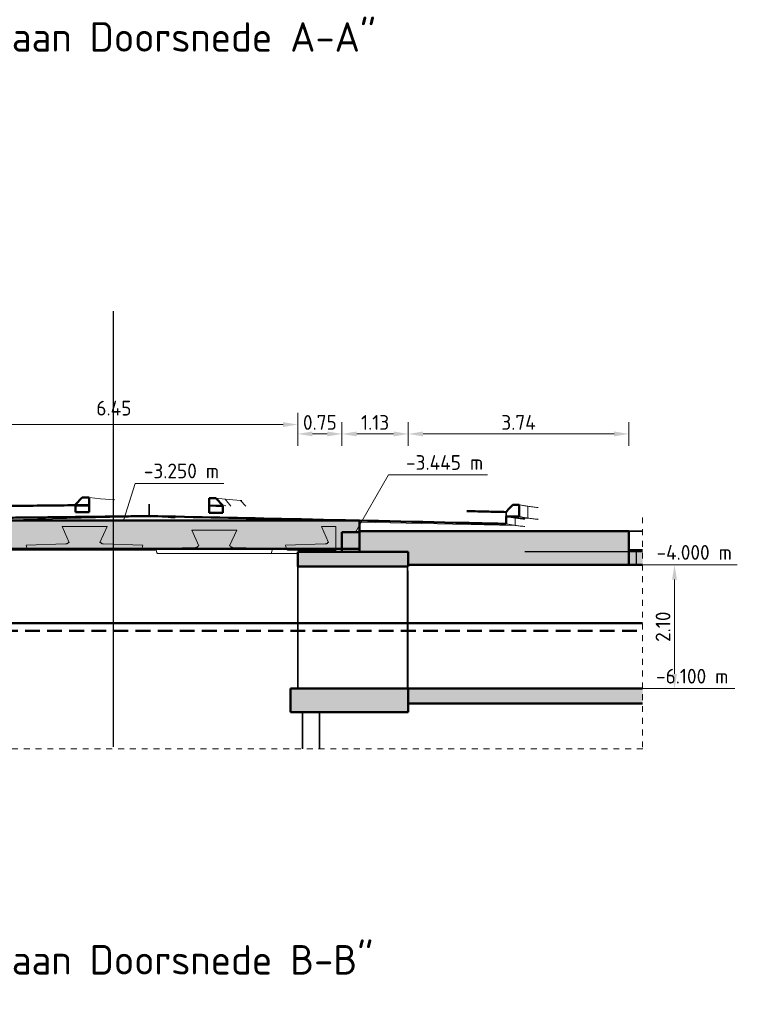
# Model space of a CAD drawing. Header units: metres. Extents: x 115954 to 115994, y 477007 to 477166.
# Tile 10 of 20: x 115969 to 115981, y 477086 to 477102. Entities that reach past the tile are written whole.
import ezdxf

# ---------------------------------------------------------------- set-up
doc = ezdxf.new("R2010")
doc.units = ezdxf.units.M
for name, pattern in [('DASHED2', [0.375, 0.25, -0.125]), ('Grid Line', [22.224999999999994, 12.7, -3.174999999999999, 3.174999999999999, -3.174999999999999]), ('Hidden_2_0', [4, 2, -2]), ('XX-AFBREEK', [7, 4, -1, 1, -1])]:
    doc.linetypes.add(name, pattern=pattern)
doc.layers.get('Defpoints').update_dxf_attribs({"lineweight": 25})
for name, color, linetype, lineweight in [('G_IMPT', 8, 'Continuous', 18), ('N-CO-BC-BETONVORM-AD-1', 252, 'Continuous', 35), ('N-CO-BC-BETONVORM-G-1', 50, 'Continuous', 18), ('N-CO-BC-BETONVORM-G-2', 50, 'Continuous', 35), ('N-CO-BC-BETONVORM-GD', 90, 'Continuous', 18), ('N-CO-BC-BETONVORM-GD-1', 90, 'Continuous', 50), ('N-CO-BC-BETONVORM-GN-1', 7, 'Hidden_2_0', 25), ('N-WE-GW-WATERGANG_WATERLIJN-GD', 150, 'Continuous', 50), ('X-XX-AL-AFBREEKLIJN-G', 7, 'XX-AFBREEK', 18), ('X-XX-AL-CONSTRUCTIELIJN-G', 7, 'Continuous', 35), ('X-XX-AL-M', 7, 'Continuous', 18), ('X-XX-AL-VERWIJZING-S', 7, 'Continuous', 25), ('X-XX-AL-VERWIJZING-T18', 7, 'Continuous', 18), ('X-XX-AL-VERWIJZING_DOORSNEDE-M', 7, 'Continuous', 18), ('X_XX_AL_STRAMIENLIJN_G-3', 7, 'Grid Line', 25)]:
    doc.layers.add(name, color=color, linetype=linetype, lineweight=lineweight)
doc.styles.add('NLCS-ISO', font='NLCS-ISO.ttf')
doc.styles.add('NLCS-ISO-M100-T25', font='NLCS-ISO.ttf', dxfattribs={"height": 0.25})
doc.styles.add('NLCS-ISO_I', font='txt', dxfattribs={"height": 250})
doc.dimstyles.new('NLCS-M100-T25-PIJL_L2_H2', dxfattribs={"dimscale": 0.1, "dimtxt": 2.5, "dimasz": 2.5, "dimexe": 2, "dimexo": 2, "dimgap": 0.7, "dimtad": 1, "dimzin": 0, "dimdsep": 46, "dimtxsty": 'NLCS-ISO-M100-T25', "dimcen": 0, "dimdle": 2, "dimclrd": 256, "dimclre": 256, "dimclrt": 256, "dimazin": 0, "dimtfac": 1, "dimtdec": 3, "dimtofl": 0, "dimtmove": 0, "dimatfit": 3, "dimfxl": 2, "dimfxlon": 1, "dimtfillclr": 256, "dimtolj": 1, "dimtzin": 0, "dimlwd": -1, "dimlwe": -1, "dimarcsym": 0})

# ---------------------------------------------------------------- blocks, each defined once
blk = doc.blocks.new('RHD_SC_Funderingspaal_Prefab_Betonpaal - 290x290 _Te Lood_-1085587-Section 1')
at = {"layer": 'N-CO-BC-BETONVORM-G-2'}
for p, q in [((536895.0548777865, -7123.984293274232), (536895.0548777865, -6500.000000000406)), ((537185.0548777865, -6500.000000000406), (537185.0548777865, -7123.984293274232))]:
    blk.add_line(p, q, dxfattribs=at)
blk = doc.blocks.new('GM_SLD_Wegontwerp - BH5593-RHD-DO-ZZ-M3-N-000004_SLD_Wegontwerp_dwg-1131003-Section 1')
at = {"layer": 'G_IMPT'}
for p, q in [((533046.5377548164, -3009.358261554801), (533275.2498953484, -3004.052674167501)), ((533258.1875438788, -3002.160283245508), (533129.5243154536, -2988.030452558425)), ((533275.046375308, -3004.011724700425), (533258.1875438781, -3002.160283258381)), ((533275.2498953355, -2856.793939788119), (533469.8072676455, -2878.160283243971)), ((533469.807267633, -2878.160283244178), (533554.787694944, -2887.492856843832)), ((533554.7876949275, -2887.492856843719), (533617.8728731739, -2893.303296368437)), ((533617.8728732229, -2893.303296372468), (533715.21692357, -2900.424973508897)), ((535541.579287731, -3008.451186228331), (535312.867147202, -3003.962829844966)), ((535581.6585070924, -2887.314183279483), (535427.2232174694, -2869.739196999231)), ((535541.5792877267, -2994.711769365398), (535595.0329060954, -3000.794877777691)), ((535680.0149501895, -3002.579421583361), (535581.6585070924, -2887.314183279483)), ((535651.6487306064, -2892.434658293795), (535581.6585071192, -2887.31418330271)), ((535845.5413956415, -2906.619818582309), (535651.6487305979, -2892.434658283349)), ((535931.9383562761, -3007.869578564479), (535845.5413956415, -2906.619818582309)), ((535867.1902457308, -2909.094034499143), (535845.5413956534, -2906.61981857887)), ((540718.2699868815, -3207.707237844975), (540718.2699868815, -3007.707237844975)), ((529515.0548777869, -3255.890531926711), (529033.8839324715, -3268.118649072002)), ((534332.021752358, -3176.584746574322), (534294.058521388, -3173.807361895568)), ((534294.0585213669, -3173.807361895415), (534328.3647788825, -3176.31720290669)), ((534332.0353115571, -3176.585738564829), (534362.671036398, -3178.827043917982)), ((534369.9849833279, -3179.362131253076), (534362.6845955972, -3178.828035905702)), ((534369.9985425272, -3179.363123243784), (534413.0522698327, -3182.512927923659)), ((534445.911445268, -3184.916900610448), (534413.0658290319, -3182.513919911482)), ((534445.9250044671, -3184.917892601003), (534463.4335032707, -3186.19881192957)), ((534483.874676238, -3187.694285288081), (534463.4470624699, -3186.199803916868)), ((534484.7939734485, -3187.761540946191), (534513.8147367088, -3189.88469593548)), ((534529.2266856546, -3191.012231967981), (534513.8282959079, -3189.885687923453)), ((534529.2402448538, -3191.013223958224), (534564.1959701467, -3193.57057994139)), ((534574.5786950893, -3194.330178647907), (534564.209529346, -3193.571571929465)), ((534574.5922542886, -3194.331170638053), (534614.5772035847, -3197.2564639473)), ((534619.930704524, -3197.648125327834), (534614.590762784, -3197.257455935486)), ((534619.9442637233, -3197.64911731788), (534664.9584370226, -3200.942347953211)), ((534665.2827139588, -3200.96607200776), (534664.9719962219, -3200.943339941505)), ((534665.2962731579, -3200.967063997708), (534715.3396704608, -3204.628231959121)), ((534734.0255496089, -3205.995288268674), (534715.35322966, -3204.629223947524)), ((537865.0548777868, -3254.048181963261), (539684.8022159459, -3289.759773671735)), ((537865.0548777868, -3278.038252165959), (540503.1514227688, -3331.707234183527)), ((540503.1516027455, -3331.707101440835), (540503.1516027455, -3207.707237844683))]:
    blk.add_line(p, q, dxfattribs=at)
at = {"layer": 'G_IMPT', "flags": 128}
for points in [[(527964.7202712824, -2903.999999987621), (527991.8870719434, -2945.333333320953), (528019.0538726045, -2986.666666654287), (528043.741224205, -3024.227605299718)], [(528390.941693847, -2920.177973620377), (528420.0892446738, -2961.51130695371), (528449.2367955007, -3002.844640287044), (528459.092525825, -3016.820778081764)], [(528873.4248988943, -2941.005968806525), (528904.8146614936, -2982.339302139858), (528926.605088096, -3011.032445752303)], [(528938.803160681, -2944.118649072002), (528970.4967512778, -2985.451982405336), (528989.6146259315, -3010.384641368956)], [(540571.8952268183, -2981.876459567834), (540590.1920718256, -2985.105306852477), (540608.488916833, -2988.334154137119), (540626.7857618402, -2991.563001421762), (540645.0826068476, -2994.791848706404), (540663.379451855, -2998.020695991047), (540681.6762968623, -3001.24954327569), (540699.9731418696, -3004.478390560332), (540718.2699868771, -3007.707237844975)], [(527883.2198692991, -3103.999999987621), (527841.6115837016, -3102.507789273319), (527800.0032981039, -3101.015578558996), (527758.3950125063, -3099.523367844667), (527716.7867269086, -3098.031157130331), (527675.178441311, -3096.538946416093)], [(527977.6668606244, -3103.999999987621), (527964.7202712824, -3103.999999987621), (527883.2198692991, -3103.999999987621)], [(527976.6152408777, -3107.595105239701), (527929.9175550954, -3105.797552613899), (527884.1747400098, -3104.03675620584)], [(540718.2699868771, -3007.707237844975), (540739.0852490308, -3010.27039893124), (540759.9005111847, -3012.833560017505), (540780.7157733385, -3015.396721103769), (540801.5310354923, -3017.959882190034), (540822.3462976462, -3020.523043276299), (540843.1615598, -3023.086204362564), (540863.9768219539, -3025.649365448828), (540884.7920841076, -3028.212526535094), (540890.588886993, -3028.926336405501)], [(527977.6668606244, -3225.609044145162), (528011.9437669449, -3226.804522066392), (528046.2206732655, -3227.999999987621)], [(528126.3304847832, -3222.587714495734), (528086.2755790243, -3225.293857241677), (528046.2206732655, -3227.999999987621)], [(528046.5719050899, -3228.013148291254), (528094.2388591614, -3229.797552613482), (528142.2570450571, -3231.595105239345), (528190.2752309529, -3233.392657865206), (528238.2934168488, -3235.190210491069), (528286.3116027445, -3236.98776311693), (528334.3297886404, -3238.785315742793), (528382.3479745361, -3240.582868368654), (528430.3661604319, -3242.380420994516), (528478.3843463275, -3244.177973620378)], [(529253.8645746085, -3207.956709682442), (529059.9945175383, -3217.012025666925), (528866.1244604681, -3226.06734165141), (528672.2544033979, -3235.122657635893), (528478.3843463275, -3244.177973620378)], [(528478.8267036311, -3244.196806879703), (528532.740995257, -3246.492195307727), (528587.0976441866, -3248.806416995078), (528641.454293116, -3251.120638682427), (528695.8109420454, -3253.434860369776), (528750.1675909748, -3255.749082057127), (528804.5242399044, -3258.063303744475), (528858.8808888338, -3260.377525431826), (528913.2375377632, -3262.691747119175), (528967.5941866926, -3265.005968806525)], [(529515.0548777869, -3250.937143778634), (529401.8141357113, -3253.847241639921), (528967.5941866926, -3265.005968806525)], [(528968.1789800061, -3265.033428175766), (529000.7390595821, -3266.562308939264), (529033.8839324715, -3268.118649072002)], [(529034.427631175, -3268.147730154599), (529083.6165843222, -3270.778724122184), (529096.7551756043, -3271.481474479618)], [(531138.6939317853, -3209.212332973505), (530704.4739827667, -3220.371060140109), (530270.2540337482, -3231.529787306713), (529836.0340847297, -3242.688514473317), (529553.4524385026, -3249.950390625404)], [(531479.2002357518, -3205.975216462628), (530256.5420841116, -3237.046932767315), (529748.7967835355, -3249.950390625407)], [(534362.5295656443, -3178.830325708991), (531922.0744177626, -3235.443184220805), (531296.7008280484, -3249.950390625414)], [(534483.8746762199, -3187.694285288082), (537084.3384460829, -3238.727029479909), (537656.2446701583, -3249.950390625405)], [(540348.8946724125, -3180.984557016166), (540366.0343313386, -3183.953743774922), (540383.1739902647, -3186.922930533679), (540400.3136491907, -3189.892117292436), (540417.4533081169, -3192.861304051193), (540434.5929670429, -3195.830490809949), (540451.732625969, -3198.799677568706), (540468.872284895, -3201.768864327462), (540486.0119438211, -3204.738051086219), (540503.1516027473, -3207.707237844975)], [(540503.1514227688, -3331.707206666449), (540486.0119438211, -3328.738051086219), (540468.872284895, -3325.768864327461), (540451.732625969, -3322.799677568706), (540434.5929670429, -3319.830490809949), (540417.4533081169, -3316.861304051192), (540400.3136491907, -3313.892117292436), (540383.1739902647, -3310.922930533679), (540366.0343313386, -3307.953743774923), (540348.8946724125, -3304.984557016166)], [(540503.1516027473, -3207.707237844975), (540610.7107948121, -3207.707237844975), (540718.2699868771, -3207.707237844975)], [(540663.9976518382, -3351.150469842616), (540651.5796180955, -3349.649365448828), (540630.375615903, -3347.086204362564), (540609.1716137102, -3344.523043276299), (540587.9676115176, -3341.959882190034), (540566.763609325, -3339.396721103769), (540545.5596071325, -3336.833560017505), (540524.3556049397, -3334.27039893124), (540503.1516027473, -3331.707237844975)], [(540503.5528947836, -3207.755746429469), (540524.3556049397, -3210.27039893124), (540545.5596071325, -3212.833560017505), (540566.763609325, -3215.396721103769), (540587.9676115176, -3217.959882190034), (540609.1716137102, -3220.523043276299), (540630.375615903, -3223.086204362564), (540651.5796180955, -3225.649365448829), (540663.9976518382, -3227.150469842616)], [(540571.8952268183, -3181.876459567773), (540590.1920718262, -3185.105306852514), (540608.488916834, -3188.334154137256), (540626.7857618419, -3191.563001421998), (540645.08260685, -3194.79184870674), (540663.3794518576, -3198.020695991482), (540681.6762968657, -3201.249543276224), (540699.9731418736, -3204.478390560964), (540718.2699868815, -3207.707237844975)], [(540718.2699868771, -3207.707237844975), (540739.0852490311, -3210.270398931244), (540759.9005111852, -3212.833560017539), (540780.7157733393, -3215.396721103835), (540801.5310354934, -3217.959882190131), (540822.3462976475, -3220.523043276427), (540843.1615598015, -3223.086204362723), (540863.9768219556, -3225.649365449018), (540884.7920841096, -3228.212526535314), (540890.588886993, -3228.92633640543)]]:
    blk.add_lwpolyline(points, dxfattribs=at)
at = {"layer": 'G_IMPT'}
for points in [[(527964.7202712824, -2903.999999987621), (527918.6210645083, -2902.3697793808), (527872.5218577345, -2900.739558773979), (527826.4226509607, -2899.109338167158)], [(528390.941693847, -2920.177973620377), (528248.8678863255, -2914.785315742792), (528106.7940788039, -2909.392657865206), (527964.7202712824, -2903.999999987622)], [(528873.4248988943, -2941.005968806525), (528712.5971638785, -2934.063303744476), (528551.7694288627, -2927.120638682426), (528390.941693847, -2920.177973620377)], [(528938.803160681, -2944.118649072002), (528917.010406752, -2943.08108898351), (528895.2176528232, -2942.043528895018), (528873.4248988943, -2941.005968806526)], [(528973.9654041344, -2946.025610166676), (528962.2446563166, -2945.389956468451), (528950.5239084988, -2944.754302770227), (528938.803160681, -2944.118649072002)]]:
    blk.add_open_spline(points, degree=3, dxfattribs=at)
at = {"layer": 'N-CO-BC-BETONVORM-G-2'}
for p, q in [((534294.0585213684, -2973.807361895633), (534294.0585213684, -3173.807361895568)), ((527977.6668606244, -3025.609044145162), (527977.6668606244, -3101.609044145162)), ((540348.8946724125, -3180.984557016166), (540348.8946724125, -3104.984557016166))]:
    blk.add_line(p, q, dxfattribs=at)
at = {"layer": 'N-CO-BC-BETONVORM-GD-1'}
for p, q in [((527675.178441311, -2896.538946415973), (527675.178441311, -3096.538946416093)), ((533160.8938250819, -2855.855392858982), (533046.5377548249, -2978.916845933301)), ((533046.5377548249, -2978.916845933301), (533046.537754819, -2988.950345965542)), ((533046.537754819, -2988.950345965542), (533046.5377548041, -3104.916845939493)), ((533275.2498953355, -2856.793939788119), (533160.8938250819, -2855.855392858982)), ((533275.2498953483, -2986.267121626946), (533275.2498953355, -2856.793939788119)), ((533275.2498953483, -3106.793939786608), (533275.2498953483, -2986.267121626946)), ((535427.2232174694, -2869.739196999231), (535312.8671471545, -2868.766624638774)), ((535312.8671471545, -2868.766624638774), (535312.867147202, -2994.898460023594)), ((535312.867147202, -2994.898460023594), (535312.867147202, -3118.766624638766)), ((535541.5792877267, -2994.711769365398), (535427.2232174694, -2869.739196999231)), ((535541.5792877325, -2999.672401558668), (535541.5792877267, -2994.711769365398)), ((535541.57928771, -3120.711769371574), (535541.5792877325, -2999.672401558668)), ((540571.8952268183, -3181.876459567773), (540571.8952268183, -2981.876459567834)), ((527977.6668606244, -3101.609044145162), (527977.6668606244, -3225.609044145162)), ((533046.5377548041, -3104.916845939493), (533275.2498953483, -3106.793939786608)), ((535312.867147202, -3118.766624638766), (535541.57928771, -3120.711769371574)), ((540348.8946724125, -3304.984557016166), (540348.8946724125, -3180.984557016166))]:
    blk.add_line(p, q, dxfattribs=at)
at = {"layer": 'N-CO-BC-BETONVORM-GD-1', "flags": 128}
for points in [[(527826.4226509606, -2899.109338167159), (527750.7996609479, -2897.833149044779), (527675.178441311, -2896.538946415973)], [(527977.6668606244, -3025.609044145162), (527927.2432827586, -2983.442754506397), (527876.8249814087, -2941.273238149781), (527826.4226509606, -2899.109338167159)], [(533275.2498953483, -2986.267121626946), (533160.8942006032, -2987.6143551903), (533046.537754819, -2988.950345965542)], [(535541.5792877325, -2999.672401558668), (535427.2282523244, -2997.283615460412), (535312.867147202, -2994.898460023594)], [(540460.3949496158, -2981.426382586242), (540423.2279590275, -3022.611791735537), (540386.0612543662, -3063.797792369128), (540348.8946724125, -3104.984557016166)], [(540571.8952268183, -2981.876459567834), (540516.1461878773, -2981.650379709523), (540460.3949496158, -2981.426382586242)], [(540348.8946724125, -3180.984557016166), (540423.2283347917, -3181.278202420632), (540497.5619794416, -3181.575481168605), (540571.8952268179, -3181.876459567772)]]:
    blk.add_lwpolyline(points, dxfattribs=at)
at = {"layer": 'N-CO-BC-BETONVORM-GD-1'}
for points in [[(533046.537754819, -2988.950345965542), (532872.3904806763, -2990.976896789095), (532524.0950263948, -2994.947264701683), (532001.6490742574, -3000.638428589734), (531653.3499414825, -3004.231977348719), (531479.2002357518, -3005.975216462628)], [(528126.3304847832, -3022.587714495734), (528101.5454528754, -3023.062488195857), (528051.9831502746, -3024.04081683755), (528002.4363701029, -3025.076707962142), (527977.6668606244, -3025.609044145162)], [(531479.2002357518, -3205.975216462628), (531583.455731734, -3204.931377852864), (531687.7110511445, -3203.868139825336), (531791.9661964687, -3202.786542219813)], [(531791.9665481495, -3202.786538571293), (531896.2211929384, -3201.704946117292), (532000.4756636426, -3200.604994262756), (532104.7299627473, -3199.487722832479)], [(532104.731112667, -3199.487710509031), (532208.9859123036, -3198.370433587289), (532313.2405403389, -3197.235836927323), (532417.4949992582, -3196.084960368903)], [(532417.4953999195, -3196.084955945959), (532521.7497252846, -3194.934080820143), (532626.0038815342, -3193.766925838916), (532730.2578711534, -3192.584530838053)], [(532730.2578711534, -3192.584530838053), (532834.511994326, -3191.402134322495), (532938.7659508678, -3190.204497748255), (533043.0197511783, -3188.992435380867)], [(533043.0201477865, -3188.992430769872), (533147.2738158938, -3187.780369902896), (533251.5273277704, -3186.553883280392), (533355.7806938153, -3185.313785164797)], [(533355.7814990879, -3185.313775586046), (533460.0343793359, -3184.073683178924), (533564.2871137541, -3182.81997940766), (533668.5397127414, -3181.553478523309)], [(533668.5407614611, -3181.553465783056), (533772.7939767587, -3180.286957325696), (533877.047056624, -3179.007651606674), (533981.3000114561, -3177.716362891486)], [(533981.3000165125, -3177.716362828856), (534085.5529730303, -3176.425074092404), (534189.8058045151, -3175.121802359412), (534294.0585213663, -3173.807361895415)]]:
    blk.add_open_spline(points, degree=3, dxfattribs=at)
for points, knots in [([(531138.6939317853, -3009.212332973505), (530999.0575995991, -3008.895684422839), (530719.7819020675, -3008.320528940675), (530266.1279005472, -3007.620819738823), (529777.3067058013, -3007.261503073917), (529428.3865427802, -3007.569133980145), (529253.8645746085, -3007.956709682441)], [0, 0, 0, 0, 0.2222222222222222, 0.4444444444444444, 0.7222222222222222, 1, 1, 1, 1]), ([(540348.8946724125, -3104.984557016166), (540250.5117942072, -3102.706166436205), (540029.1477787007, -3097.603806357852), (539807.7898255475, -3092.552164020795), (539684.8022159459, -3089.759773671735)], [0, 0, 0, 0, 0.4444444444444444, 1, 1, 1, 1]), ([(534294.058521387, -3173.807361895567), (535092.7049389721, -3190.232486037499), (536889.6465066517, -3227.713282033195), (538686.5501093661, -3266.945610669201), (539684.8022159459, -3289.759773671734)], [0, 0, 0, 0, 0.4444444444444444, 1, 1, 1, 1]), ([(539684.8022159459, -3289.759773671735), (539783.1873616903, -3291.993573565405), (540004.5514785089, -3297.040226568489), (540225.9226996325, -3302.136721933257), (540348.8946724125, -3304.984557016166)], [0, 0, 0, 0, 0.4444444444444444, 1, 1, 1, 1])]:
    blk.add_open_spline(points, degree=3, knots=knots, dxfattribs=at)
blk = doc.blocks.new('GM_SLD_Wegontwerp - GM_SLD_Wegontwerp-1131005-Section 1')
blk.add_blockref('GM_SLD_Wegontwerp - BH5593-RHD-DO-ZZ-M3-N-000004_SLD_Wegontwerp_dwg-1131003-Section 1', (0, 0))
blk = doc.blocks.new('CIB_DI_Afbreeklijn - Type 1-1138803-Section 1')
at = {"layer": 'X-XX-AL-AFBREEKLIJN-G'}
blk.add_line((542665.0548777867, -3195.0000000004), (542665.0548777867, -7123.984293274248), dxfattribs=at)
blk = doc.blocks.new('CIB_DI_Afbreeklijn - Type 1-1139299-Section 1')
at = {"layer": 'X-XX-AL-AFBREEKLIJN-G'}
blk.add_line((542668.2704408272, -7123.984293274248), (527668.2704408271, -7123.984293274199), dxfattribs=at)
blk = doc.blocks.new('*D115')
at = {"layer": 'Defpoints', "color": 0, "transparency": 16777216}
for p in [(115973.9274318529, 477095.3348228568), (115967.4774318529, 477093.5757318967), (115973.9274318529, 477092.9257318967)]:
    blk.add_point(p, dxfattribs=at)
at = {"layer": 'X-XX-AL-VERWIJZING_DOORSNEDE-M', "transparency": 16777216}
for p, q in [((115967.4774318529, 477095.1348228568), (115967.4774318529, 477095.5348228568)), ((115973.9274318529, 477095.1348228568), (115973.9274318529, 477095.5348228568)), ((115967.7274318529, 477095.3348228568), (115973.6774318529, 477095.3348228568))]:
    blk.add_line(p, q, dxfattribs=at)
for points in [[(115967.7274318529, 477095.3764895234), (115967.7274318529, 477095.2931561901), (115967.4774318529, 477095.3348228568)], [(115973.6774318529, 477095.3764895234), (115973.6774318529, 477095.2931561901), (115973.9274318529, 477095.3348228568)]]:
    blk.add_solid(points, dxfattribs=at)
at = {"layer": 'X-XX-AL-VERWIJZING_DOORSNEDE-M', "transparency": 16777216, "insert": (115970.5106430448, 477095.7381561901), "char_height": 0.25, "width": 0.2849158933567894, "attachment_point": 1, "line_spacing_factor": 1.135194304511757, "style": 'NLCS-ISO-M100-T25'}
blk.add_mtext('\\A1;6.45', dxfattribs=at)
blk = doc.blocks.new('*D116')
at = {"layer": 'Defpoints', "color": 0, "transparency": 16777216}
for p in [(115974.6774318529, 477095.1758099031), (115974.6774318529, 477093.5107318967), (115973.9274318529, 477092.9257318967)]:
    blk.add_point(p, dxfattribs=at)
at = {"layer": 'X-XX-AL-VERWIJZING_DOORSNEDE-M', "transparency": 16777216}
for p, q in [((115973.9274318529, 477094.9758099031), (115973.9274318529, 477095.3758099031)), ((115974.6774318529, 477094.9758099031), (115974.6774318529, 477095.3758099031)), ((115974.1774318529, 477095.1758099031), (115974.4274318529, 477095.1758099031))]:
    blk.add_line(p, q, dxfattribs=at)
for points in [[(115974.1774318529, 477095.2174765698), (115974.1774318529, 477095.1341432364), (115973.9274318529, 477095.1758099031)], [(115974.4274318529, 477095.2174765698), (115974.4274318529, 477095.1341432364), (115974.6774318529, 477095.1758099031)]]:
    blk.add_solid(points, dxfattribs=at)
at = {"layer": 'X-XX-AL-VERWIJZING_DOORSNEDE-M', "transparency": 16777216, "insert": (115974.3024318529, 477095.3708099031), "char_height": 0.25, "width": 0.2067036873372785, "attachment_point": 5, "style": 'NLCS-ISO-M100-T25'}
blk.add_mtext('\\A1;0.75', dxfattribs=at)
blk = doc.blocks.new('*D117')
at = {"layer": 'Defpoints', "color": 0, "transparency": 16777216}
for p in [(115975.802431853, 477095.1758099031), (115974.6774318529, 477093.5107318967), (115975.802431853, 477093.1757318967)]:
    blk.add_point(p, dxfattribs=at)
at = {"layer": 'X-XX-AL-VERWIJZING_DOORSNEDE-M', "transparency": 16777216}
for p, q in [((115974.6774318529, 477094.9758099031), (115974.6774318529, 477095.3758099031)), ((115975.802431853, 477094.9758099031), (115975.802431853, 477095.3758099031)), ((115974.9274318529, 477095.1758099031), (115975.552431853, 477095.1758099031))]:
    blk.add_line(p, q, dxfattribs=at)
for points in [[(115974.9274318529, 477095.2174765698), (115974.9274318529, 477095.1341432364), (115974.6774318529, 477095.1758099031)], [(115975.552431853, 477095.2174765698), (115975.552431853, 477095.1341432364), (115975.802431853, 477095.1758099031)]]:
    blk.add_solid(points, dxfattribs=at)
at = {"layer": 'X-XX-AL-VERWIJZING_DOORSNEDE-M', "transparency": 16777216, "insert": (115975.2399318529, 477095.3708099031), "char_height": 0.25, "width": 0.2346366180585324, "attachment_point": 5, "style": 'NLCS-ISO-M100-T25'}
blk.add_mtext('\\A1;1.13', dxfattribs=at)
blk = doc.blocks.new('*D118')
at = {"layer": 'Defpoints', "color": 0, "transparency": 16777216}
for p in [(115979.5418768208, 477095.1758099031), (115979.5418768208, 477093.5257318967), (115975.802431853, 477093.1757318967)]:
    blk.add_point(p, dxfattribs=at)
at = {"layer": 'X-XX-AL-VERWIJZING_DOORSNEDE-M', "transparency": 16777216}
for p, q in [((115975.802431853, 477094.9758099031), (115975.802431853, 477095.3758099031)), ((115979.5418768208, 477094.9758099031), (115979.5418768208, 477095.3758099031)), ((115976.052431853, 477095.1758099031), (115979.2918768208, 477095.1758099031))]:
    blk.add_line(p, q, dxfattribs=at)
for points in [[(115976.052431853, 477095.2174765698), (115976.052431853, 477095.1341432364), (115975.802431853, 477095.1758099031)], [(115979.2918768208, 477095.2174765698), (115979.2918768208, 477095.1341432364), (115979.5418768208, 477095.1758099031)]]:
    blk.add_solid(points, dxfattribs=at)
at = {"layer": 'X-XX-AL-VERWIJZING_DOORSNEDE-M', "transparency": 16777216, "insert": (115977.6721543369, 477095.3708099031), "char_height": 0.25, "width": 0.2756049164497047, "attachment_point": 5, "style": 'NLCS-ISO-M100-T25'}
blk.add_mtext('\\A1;3.74', dxfattribs=at)
blk = doc.blocks.new('*D119')
at = {"layer": 'Defpoints', "color": 0, "transparency": 16777216}
for p in [(115979.6653718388, 477092.9557318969), (115980.3176356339, 477090.8557318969), (115980.4590569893, 477090.8557318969)]:
    blk.add_point(p, dxfattribs=at)
at = {"layer": 'X-XX-AL-VERWIJZING_DOORSNEDE-M', "transparency": 16777216}
for p, q in [((115980.1176356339, 477092.9557318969), (115980.5176356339, 477092.9557318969)), ((115980.3176356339, 477092.7057318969), (115980.3176356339, 477091.1057318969)), ((115980.3176356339, 477090.8557318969), (115980.1176356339, 477090.8557318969))]:
    blk.add_line(p, q, dxfattribs=at)
for points in [[(115980.2759689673, 477092.7057318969), (115980.3593023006, 477092.7057318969), (115980.3176356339, 477092.9557318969)], [(115980.2759689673, 477091.1057318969), (115980.3593023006, 477091.1057318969), (115980.3176356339, 477090.8557318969)]]:
    blk.add_solid(points, dxfattribs=at)
at = {"layer": 'X-XX-AL-VERWIJZING_DOORSNEDE-M', "transparency": 16777216, "insert": (115980.122635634, 477091.9057318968), "char_height": 0.25, "width": 0.2551207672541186, "attachment_point": 5, "rotation": 90, "style": 'NLCS-ISO-M100-T25'}
blk.add_mtext('\\A1;2.10', dxfattribs=at)
blk = doc.blocks.new('SAL-VERWIJZING_ONDERSCHRIFT-SO')
at = {"linetype": 'Continuous', "style": 'NLCS-ISO'}
blk.add_text('SCHAAL 1 :', height=2.5, dxfattribs=at).set_placement((0.000910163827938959, -3.748931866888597))
at = {"style": 'NLCS-ISO'}
for tag, p, height in [('OMSCHRIJVING', (0, 1.25), 5), ('SCHAAL', (18.15091668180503, -3.75), 2.5)]:
    blk.add_attdef(tag, p, '', height=height, dxfattribs=at)

msp = doc.modelspace()

# ---------------------------------------------------------------- hatches: boundary and pattern name
at = {"layer": 'N-CO-BC-BETONVORM-AD-1'}
for points in [[(115970.7465736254, 477093.2257318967), (115974.9774318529, 477093.2257318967), (115974.9774318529, 477093.7057318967), (115966.6274318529, 477093.7057318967), (115966.6274318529, 477093.5757318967), (115966.9274318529, 477093.5757318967), (115966.9274318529, 477093.2257318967), (115970.6690561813, 477093.2257318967)], [(115974.9774318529, 477093.1757318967), (115975.8024318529, 477093.1757318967), (115975.8024318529, 477093.2057318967), (115979.5418768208, 477093.2057318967), (115979.5418768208, 477093.5257318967), (115974.9774318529, 477093.5257318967)], [(115974.9774318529, 477093.1757318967), (115974.9774318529, 477093.5107318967), (115974.6774318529, 477093.5107318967), (115974.6774318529, 477093.1757318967), (115974.8549981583, 477093.1757318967)], [(115977.3355563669, 477092.9557318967), (115979.5418768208, 477092.9557318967), (115979.5418768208, 477093.2057318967), (115975.8024318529, 477093.2057318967), (115975.8024318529, 477092.9557318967), (115976.0952772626, 477092.9557318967)], [(115979.7774318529, 477092.9557318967), (115979.7774318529, 477093.2057318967), (115979.5418768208, 477093.2057318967), (115979.5418768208, 477092.9557318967)], [(115975.8024318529, 477092.9257318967), (115975.8024318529, 477093.1757318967), (115973.9274318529, 477093.1757318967), (115973.9274318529, 477092.9257318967), (115974.8549981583, 477092.9257318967)], [(115975.8024318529, 477090.4557318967), (115975.8024318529, 477090.8557318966), (115973.8024318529, 477090.8557318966), (115973.8024318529, 477090.4557318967)], [(115976.0952772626, 477090.6057318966), (115979.7774318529, 477090.6057318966), (115979.7774318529, 477090.8557318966), (115975.8024318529, 477090.8557318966), (115975.8024318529, 477090.6057318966)]]:
    msp.add_hatch(color=256, dxfattribs=at).paths.add_polyline_path(points, flags=0)

# ---------------------------------------------------------------- linework, layer by layer
at = {"layer": 'N-CO-BC-BETONVORM-G-1'}
for p, q in [((115969.0546240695, 477093.2057318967), (115969.3680083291, 477093.2057318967)), ((115971.2546533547, 477093.2057318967), (115971.52724248, 477093.2057318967)), ((115974.5732683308, 477093.1757318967), (115974.5732683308, 477093.2057318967)), ((115973.4546826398, 477093.1457318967), (115973.9274318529, 477093.1457318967))]:
    msp.add_line(p, q, dxfattribs=at)
at = {"layer": 'N-CO-BC-BETONVORM-G-2'}
for p, q in [((115979.5418768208, 477093.5257318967), (115979.7774318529, 477093.5257318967)), ((115973.9274318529, 477092.9257318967), (115973.9274318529, 477090.8557318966)), ((115975.788635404, 477092.9257318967), (115975.788635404, 477090.8557318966))]:
    msp.add_line(p, q, dxfattribs=at)
at = {"layer": 'N-CO-BC-BETONVORM-GD'}
for p, q in [((115970.6936657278, 477093.6057318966), (115969.928995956, 477093.6057318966)), ((115969.928995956, 477093.6057318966), (115970.0503546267, 477093.3357088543)), ((115970.5723070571, 477093.3357088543), (115970.6936657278, 477093.6057318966)), ((115972.8936950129, 477093.5457318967), (115972.1290252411, 477093.5457318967)), ((115972.1290252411, 477093.5457318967), (115972.2503839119, 477093.2757088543)), ((115972.7723363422, 477093.2757088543), (115972.8936950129, 477093.5457318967)), ((115974.5732683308, 477093.6057318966), (115974.3290545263, 477093.6057318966)), ((115974.3290545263, 477093.6057318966), (115974.450413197, 477093.3357088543)), ((115974.5732683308, 477093.2057318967), (115974.5732683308, 477093.6057318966)), ((115969.9940030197, 477093.3091612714), (115969.3213308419, 477093.2907318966)), ((115969.3213308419, 477093.2907318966), (115969.338213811, 477093.2189792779)), ((115969.3680083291, 477093.2057318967), (115971.2546465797, 477093.2057318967)), ((115970.0503546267, 477093.3357088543), (115970.0308412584, 477093.3335163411)), ((115970.591814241, 477093.3335170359), (115970.5723070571, 477093.3357088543)), ((115971.3013298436, 477093.290731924), (115970.6286586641, 477093.3091612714)), ((115971.2556093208, 477093.2057399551), (115971.2600747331, 477093.2059788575)), ((115971.2600784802, 477093.2059792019), (115971.2653098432, 477093.2067101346)), ((115971.2812558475, 477093.2137981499), (115971.2833238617, 477093.2163159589)), ((115971.2833238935, 477093.2163160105), (115971.2844478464, 477093.218979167)), ((115971.2844478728, 477093.2189792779), (115971.3013308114, 477093.290731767)), ((115972.1940323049, 477093.2491612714), (115971.5213601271, 477093.2307318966)), ((115971.5213601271, 477093.2307318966), (115971.5382430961, 477093.1589792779)), ((115972.2503839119, 477093.2757088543), (115972.2308705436, 477093.2735163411)), ((115972.7918497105, 477093.2735163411), (115972.7723363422, 477093.2757088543)), ((115973.501360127, 477093.2307318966), (115972.8286879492, 477093.2491612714)), ((115973.4844771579, 477093.1589792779), (115973.501360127, 477093.2307318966)), ((115974.39406159, 477093.3091612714), (115973.7213894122, 477093.2907318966)), ((115973.7213894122, 477093.2907318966), (115973.7382723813, 477093.2189792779)), ((115973.7680668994, 477093.2057318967), (115974.5732683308, 477093.2057318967)), ((115974.450413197, 477093.3357088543), (115974.4308998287, 477093.3335163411)), ((115971.5680376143, 477093.1457318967), (115973.4546826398, 477093.1457318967))]:
    msp.add_line(p, q, dxfattribs=at)
at = {"layer": 'N-CO-BC-BETONVORM-GD', "flags": 128}
for points in [[(115969.338213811, 477093.2189792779), (115969.3393377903, 477093.2163160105), (115969.3414058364, 477093.2137981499), (115969.3443498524, 477093.2115086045), (115969.3480728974, 477093.2095227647), (115969.3524523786, 477093.2079060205), (115969.357344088, 477093.2067116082), (115969.3625869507, 477093.2059788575), (115969.367052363, 477093.2057399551)], [(115970.0308412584, 477093.3335163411), (115970.031769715, 477093.330077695), (115970.0314955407, 477093.3266105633), (115970.0300269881, 477093.323219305), (115970.0274082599, 477093.3200059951), (115970.0237181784, 477093.3170673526), (115970.0190678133, 477093.3144918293), (115970.0135971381, 477093.3123569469), (115970.0074708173, 477093.3107269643), (115970.00087325, 477093.3096509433), (115969.9940030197, 477093.3091612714)], [(115970.6286586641, 477093.3091612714), (115970.6217884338, 477093.3096509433), (115970.6151908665, 477093.3107269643), (115970.6090645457, 477093.3123569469), (115970.6035938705, 477093.3144918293), (115970.5989435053, 477093.3170673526), (115970.5952534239, 477093.3200059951), (115970.5926346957, 477093.323219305), (115970.5911661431, 477093.3266105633), (115970.5908919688, 477093.330077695), (115970.5918204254, 477093.3335163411)], [(115971.2653175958, 477093.2067116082), (115971.2702093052, 477093.2079060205), (115971.2745887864, 477093.2095227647), (115971.2783118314, 477093.2115086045), (115971.2812546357, 477093.2137969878)], [(115972.2308705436, 477093.2735163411), (115972.2317990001, 477093.270077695), (115972.2315248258, 477093.2666105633), (115972.2300562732, 477093.263219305), (115972.227437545, 477093.2600059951), (115972.2237474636, 477093.2570673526), (115972.2190970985, 477093.2544918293), (115972.2136264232, 477093.2523569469), (115972.2075001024, 477093.2507269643), (115972.2009025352, 477093.2496509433), (115972.1940323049, 477093.2491612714)], [(115972.8286879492, 477093.2491612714), (115972.8218177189, 477093.2496509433), (115972.8152201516, 477093.2507269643), (115972.8090938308, 477093.2523569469), (115972.8036231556, 477093.2544918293), (115972.7989727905, 477093.2570673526), (115972.795282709, 477093.2600059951), (115972.7926639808, 477093.263219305), (115972.7911954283, 477093.2666105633), (115972.790921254, 477093.270077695), (115972.7918497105, 477093.2735163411)], [(115973.7382723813, 477093.2189792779), (115973.7393963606, 477093.2163160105), (115973.7414644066, 477093.2137981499), (115973.7444084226, 477093.2115086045), (115973.7481314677, 477093.2095227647), (115973.7525109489, 477093.2079060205), (115973.7574026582, 477093.2067116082), (115973.7626455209, 477093.2059788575), (115973.7680668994, 477093.2057318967)], [(115974.4308998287, 477093.3335163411), (115974.4318282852, 477093.330077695), (115974.431554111, 477093.3266105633), (115974.4300855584, 477093.323219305), (115974.4274668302, 477093.3200059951), (115974.4237767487, 477093.3170673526), (115974.4191263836, 477093.3144918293), (115974.4136557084, 477093.3123569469), (115974.4075293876, 477093.3107269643), (115974.4009318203, 477093.3096509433), (115974.39406159, 477093.3091612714)], [(115971.5382430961, 477093.1589792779), (115971.5393670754, 477093.1563160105), (115971.5414351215, 477093.1537981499), (115971.5443791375, 477093.1515086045), (115971.5481021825, 477093.1495227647), (115971.5524816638, 477093.1479060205), (115971.5573733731, 477093.1467116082), (115971.5626162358, 477093.1459788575), (115971.5680376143, 477093.1457318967)], [(115973.455638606, 477093.1457399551), (115973.4601040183, 477093.1459788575), (115973.465346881, 477093.1467116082), (115973.4702385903, 477093.1479060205), (115973.4746180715, 477093.1495227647), (115973.4783411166, 477093.1515086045), (115973.4812851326, 477093.1537981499), (115973.4833531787, 477093.1563160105), (115973.4844771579, 477093.1589792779)]]:
    msp.add_lwpolyline(points, dxfattribs=at)
at = {"layer": 'N-CO-BC-BETONVORM-GD-1'}
for p, q in [((115974.9774318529, 477093.7057318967), (115966.6274318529, 477093.7057318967)), ((115974.9774318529, 477093.7057318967), (115974.9774318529, 477093.1757318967)), ((115979.5418768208, 477093.5257318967), (115974.9774318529, 477093.5257318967)), ((115979.5418768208, 477092.9557318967), (115979.5418768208, 477093.5257318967)), ((115974.6774318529, 477093.5107318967), (115974.6774318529, 477093.1757318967)), ((115974.9774318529, 477093.5107318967), (115974.6774318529, 477093.5107318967)), ((115974.9774318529, 477093.1757318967), (115974.9774318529, 477093.5107318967)), ((115966.9274318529, 477093.2257318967), (115971.286041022, 477093.2257318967)), ((115971.2860596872, 477093.2257318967), (115974.9774318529, 477093.2257318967)), ((115979.7774318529, 477093.2057318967), (115979.5418768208, 477093.2057318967)), ((115975.8024318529, 477093.1757318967), (115973.9274318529, 477093.1757318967)), ((115973.9274318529, 477093.1757318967), (115973.9274318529, 477092.9257318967)), ((115975.8024318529, 477092.9257318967), (115975.8024318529, 477093.1757318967)), ((115975.8024318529, 477093.1757318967), (115975.8024318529, 477092.9557318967)), ((115973.9274318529, 477092.9257318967), (115975.8024318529, 477092.9257318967)), ((115975.8024318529, 477092.9557318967), (115979.7774318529, 477092.9557318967)), ((115973.8024318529, 477090.8557318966), (115973.8024318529, 477090.4557318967)), ((115979.7774318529, 477090.8557318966), (115973.8024318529, 477090.8557318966)), ((115975.8024318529, 477090.8557318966), (115975.8024318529, 477090.4557318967)), ((115975.8024318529, 477090.6057318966), (115979.7774318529, 477090.6057318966)), ((115973.8024318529, 477090.4557318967), (115975.8024318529, 477090.4557318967))]:
    msp.add_line(p, q, dxfattribs=at)
at = {"layer": 'N-CO-BC-BETONVORM-GN-1'}
for p, q in [((115979.7774318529, 477093.1757318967), (115975.8024814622, 477093.1757318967)), ((115979.6653718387, 477093.1757318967), (115979.6653718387, 477092.9557318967)), ((115975.8023822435, 477092.9557318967), (115975.788635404, 477092.9557318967)), ((115975.788635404, 477092.9557318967), (115975.788635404, 477092.9257815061)), ((115975.8024318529, 477090.8557318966), (115975.8024318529, 477092.9257318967))]:
    msp.add_line(p, q, dxfattribs=at)
at = {"layer": 'N-WE-GW-WATERGANG_WATERLIJN-GD'}
msp.add_line((115967.8024318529, 477091.9657318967), (115979.7774318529, 477091.9657318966), dxfattribs=at)
at = {"layer": 'N-WE-GW-WATERGANG_WATERLIJN-GD', "linetype": 'DASHED2'}
msp.add_line((115967.8024318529, 477091.8357318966), (115979.7774318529, 477091.8357318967), dxfattribs=at)
at = {"layer": 'X-XX-AL-M'}
for p, q in [((115974.9059805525, 477093.5107318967), (115975.4657705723, 477094.4803166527)), ((115975.4657705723, 477094.4803166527), (115977.1479667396, 477094.4803166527)), ((115970.9719035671, 477093.7057318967), (115971.1671615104, 477094.337147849)), ((115971.1671615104, 477094.337147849), (115972.6753607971, 477094.337147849)), ((115979.2333009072, 477092.9557318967), (115980.7182256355, 477092.9557318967)), ((115980.7182256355, 477092.9557318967), (115981.3827579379, 477092.9557318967)), ((115979.2501750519, 477090.8557318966), (115980.2626237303, 477090.8557318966)), ((115980.2626237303, 477090.8557318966), (115981.3383778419, 477090.8557318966))]:
    msp.add_line(p, q, dxfattribs=at)
at = {"layer": 'X_XX_AL_STRAMIENLIJN_G-3'}
msp.add_line((115970.8024318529, 477089.8703186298), (115970.8024318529, 477097.2596777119), dxfattribs=at)

# ---------------------------------------------------------------- block references
at = {"layer": 'N-CO-BC-BETONVORM-G-2', "xscale": 0.001, "yscale": 0.001, "zscale": 0.001}
for name in ['GM_SLD_Wegontwerp - GM_SLD_Wegontwerp-1131005-Section 1', 'RHD_SC_Funderingspaal_Prefab_Betonpaal - 290x290 _Te Lood_-1085587-Section 1']:
    msp.add_blockref(name, (115437.1123769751, 477096.9557318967), dxfattribs=at)
at = {"layer": 'X-XX-AL-CONSTRUCTIELIJN-G', "xscale": 0.001, "yscale": 0.001, "zscale": 0.001}
for name in ['CIB_DI_Afbreeklijn - Type 1-1138803-Section 1', 'CIB_DI_Afbreeklijn - Type 1-1139299-Section 1']:
    msp.add_blockref(name, (115437.1123769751, 477096.9557318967), dxfattribs=at)
at = {"layer": 'X-XX-AL-VERWIJZING-S', "xscale": 0.1, "yscale": 0.1, "zscale": 0.1}
for p, values in [((115962.2577889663, 477101.5340702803), {'OMSCHRIJVING': 'Brug Catharina-Amalialaan Doorsnede A-A"', 'SCHAAL': '100'}), ((115962.2577889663, 477085.8804058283), {'OMSCHRIJVING': 'Brug Catharina-Amalialaan Doorsnede B-B" ', 'SCHAAL': '100'})]:
    msp.add_blockref('SAL-VERWIJZING_ONDERSCHRIFT-SO', p, dxfattribs=at).add_auto_attribs(values)

# ---------------------------------------------------------------- texts
at = {"layer": 'X-XX-AL-M', "char_height": 0.2500000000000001, "attachment_point": 1, "line_spacing_factor": 1.135194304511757, "style": 'NLCS-ISO_I'}
for s, insert, width in [('-3.445 m', (115975.763614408, 477094.815996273), 1.642445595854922), ('-4.000 m', (115980.0121929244, 477093.291411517), 1.609356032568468), ('-6.100 m', (115980.0041612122, 477091.191411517), 1.522119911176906)]:
    msp.add_mtext(s, dxfattribs=dict(at, insert=insert, width=width))
at = {"layer": 'X-XX-AL-VERWIJZING-T18', "insert": (115971.3160763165, 477094.6728274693), "char_height": 0.2500000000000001, "width": 1.582282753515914, "attachment_point": 1, "line_spacing_factor": 1.135194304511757, "style": 'NLCS-ISO_I'}
msp.add_mtext('-3.250 m', dxfattribs=at)

# ---------------------------------------------------------------- dimensions: what is measured, and where the dimension line sits
at = {"layer": 'X-XX-AL-VERWIJZING_DOORSNEDE-M'}
dim = msp.add_linear_dim(base=(115973.9274318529, 477095.3348228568), p1=(115967.4774318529, 477093.5757318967), p2=(115973.9274318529, 477092.9257318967), dimstyle='NLCS-M100-T25-PIJL_L2_H2', dxfattribs=at)
dim.commit()
dim.dimension.update_dxf_attribs({"geometry": '*D115', "text_midpoint": (115970.6531009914, 477095.3348228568), "dimtype": 160})
for base, p1, p2, picture, middle in [((115974.6774318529, 477095.1758099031), (115973.9274318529, 477092.9257318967), (115974.6774318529, 477093.5107318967), '*D116', (115974.3024318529, 477095.3708099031)), ((115975.802431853, 477095.1758099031), (115974.6774318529, 477093.5107318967), (115975.802431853, 477093.1757318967), '*D117', (115975.2399318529, 477095.3708099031)), ((115979.5418768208, 477095.1758099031), (115975.802431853, 477093.1757318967), (115979.5418768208, 477093.5257318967), '*D118', (115977.6721543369, 477095.3708099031))]:
    dim = msp.add_linear_dim(base=base, p1=p1, p2=p2, dimstyle='NLCS-M100-T25-PIJL_L2_H2', dxfattribs=at)
    dim.commit()
    dim.dimension.update_dxf_attribs({"geometry": picture, "text_midpoint": middle})
dim = msp.add_linear_dim(base=(115980.3176356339, 477090.8557318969), p1=(115979.6653718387, 477092.9557318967), p2=(115980.4590569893, 477090.8557318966), angle=90, dimstyle='NLCS-M100-T25-PIJL_L2_H2', dxfattribs=at)
dim.commit()
dim.dimension.update_dxf_attribs({"geometry": '*D119', "text_midpoint": (115980.122635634, 477091.9057318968)})

doc.saveas('drawing.dxf')
